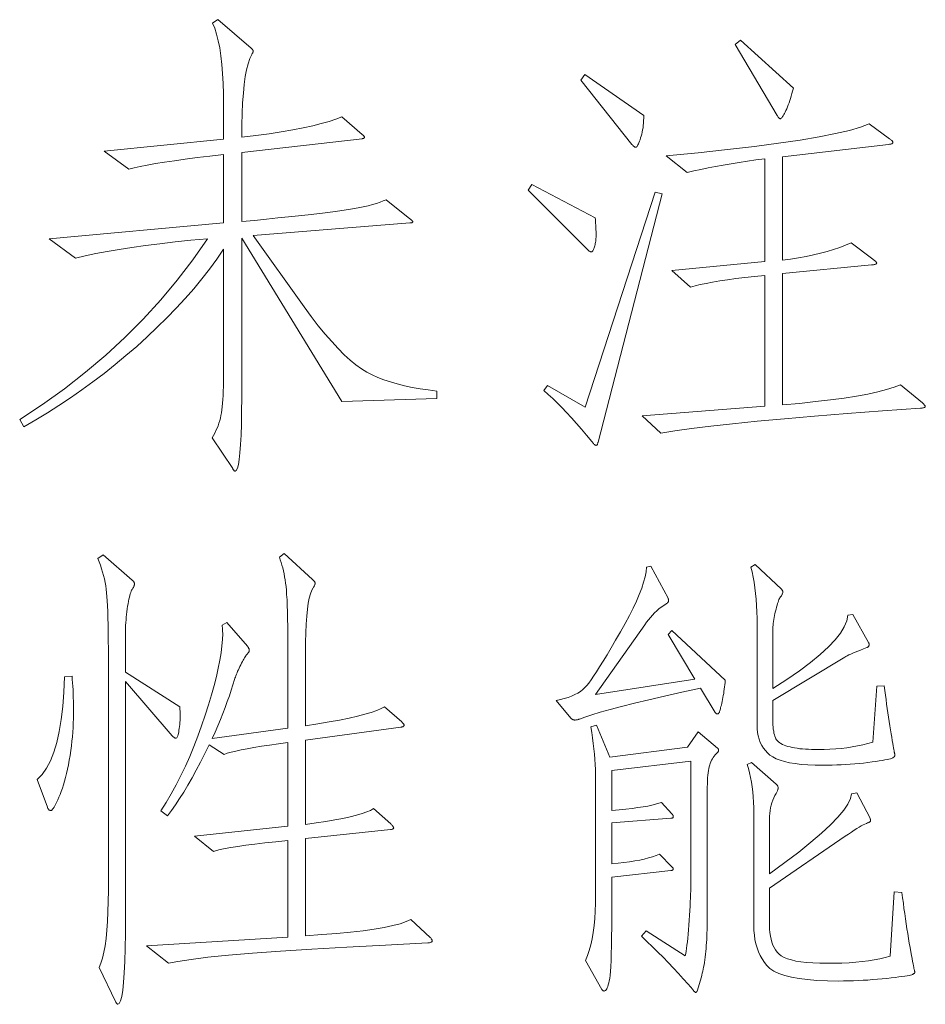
# Model space of a CAD drawing. Extents: x 0 to 1189, y 0 to 841.
# Tile 45 of 129: x 140 to 150, y 87 to 98. Entities that reach past the tile are written whole.
import ezdxf

# ---------------------------------------------------------------- set-up
doc = ezdxf.new("R2010")
doc.units = 0

msp = doc.modelspace()

# ---------------------------------------------------------------- linework, layer by layer
at = {"color": 7, "lineweight": 13}
for points in [[(144.766, 93.514), (143.71, 93.482), (142.602, 95.293), (142.602, 93.524), (142.601, 93.37), (142.599, 93.231), (142.595, 93.11), (142.59, 93.004), (142.583, 92.914), (142.575, 92.841), (142.566, 92.784), (142.555, 92.744), (142.542, 92.719), (142.528, 92.711), (142.526, 92.711), (142.523, 92.712), (142.521, 92.714), (142.519, 92.715), (142.516, 92.718), (142.513, 92.721), (142.511, 92.724), (142.508, 92.728), (142.505, 92.733), (142.502, 92.738), (142.275, 93.081), (142.29, 93.106), (142.304, 93.132), (142.317, 93.159), (142.329, 93.186), (142.34, 93.213), (142.35, 93.241), (142.358, 93.27), (142.366, 93.299), (142.372, 93.328), (142.377, 93.358), (142.382, 93.39), (142.386, 93.424), (142.39, 93.463), (142.393, 93.504), (142.395, 93.549), (142.397, 93.596), (142.399, 93.647), (142.4, 93.702), (142.401, 93.759), (142.401, 93.82), (142.401, 95.171), (142.325, 95.061), (142.244, 94.951), (142.159, 94.841), (142.07, 94.733), (141.976, 94.625), (141.877, 94.517), (141.774, 94.411), (141.666, 94.305), (141.554, 94.199), (141.438, 94.094), (141.318, 93.991), (141.198, 93.891), (141.076, 93.794), (140.953, 93.701), (140.829, 93.61), (140.703, 93.522), (140.577, 93.438), (140.449, 93.356), (140.32, 93.278), (140.189, 93.202), (140.142, 93.281), (140.395, 93.449), (140.639, 93.623), (140.872, 93.806), (141.095, 93.995), (141.308, 94.192), (141.511, 94.396), (141.704, 94.608), (141.887, 94.827), (142.059, 95.053), (142.222, 95.287), (142.038, 95.27), (141.863, 95.252), (141.695, 95.232), (141.537, 95.212), (141.386, 95.191), (141.244, 95.169), (141.111, 95.146), (140.985, 95.122), (140.868, 95.097), (140.759, 95.071), (140.469, 95.287), (142.401, 95.462), (142.401, 96.222), (142.249, 96.204), (142.107, 96.186), (141.976, 96.169), (141.856, 96.152), (141.745, 96.136), (141.645, 96.12), (141.556, 96.104), (141.477, 96.088), (141.409, 96.073), (141.351, 96.058), (141.076, 96.259), (142.401, 96.391), (142.401, 96.771), (142.4, 96.894), (142.396, 97.01), (142.39, 97.119), (142.382, 97.22), (142.371, 97.314), (142.358, 97.402), (142.342, 97.482), (142.324, 97.555), (142.303, 97.62), (142.28, 97.679), (142.338, 97.716), (142.707, 97.399), (142.711, 97.396), (142.715, 97.393), (142.718, 97.389), (142.721, 97.386), (142.723, 97.383), (142.725, 97.38), (142.727, 97.377), (142.728, 97.374), (142.728, 97.37), (142.729, 97.367), (142.728, 97.364), (142.728, 97.361), (142.727, 97.357), (142.726, 97.354), (142.725, 97.35), (142.723, 97.346), (142.721, 97.343), (142.718, 97.339), (142.716, 97.334), (142.713, 97.33), (142.692, 97.284), (142.673, 97.228), (142.656, 97.161), (142.642, 97.085), (142.63, 96.998), (142.62, 96.901), (142.612, 96.794), (142.606, 96.677), (142.603, 96.549), (142.602, 96.412), (142.758, 96.431), (142.905, 96.451), (143.041, 96.472), (143.167, 96.494), (143.283, 96.516), (143.389, 96.539), (143.484, 96.563), (143.57, 96.587), (143.645, 96.613), (143.71, 96.639), (143.937, 96.443), (143.942, 96.439), (143.947, 96.435), (143.951, 96.432), (143.954, 96.428), (143.957, 96.425), (143.96, 96.422), (143.961, 96.419), (143.963, 96.416), (143.964, 96.414), (143.964, 96.412), (143.964, 96.41), (143.963, 96.408), (143.961, 96.406), (143.96, 96.404), (143.957, 96.403), (143.954, 96.401), (143.951, 96.4), (143.947, 96.398), (143.942, 96.397), (143.937, 96.396), (142.602, 96.243), (142.602, 95.477), (142.742, 95.491), (142.875, 95.504), (143.001, 95.517), (143.12, 95.529), (143.233, 95.541), (143.338, 95.553), (143.436, 95.564), (143.528, 95.575), (143.612, 95.586), (143.689, 95.596), (143.761, 95.606), (143.828, 95.617), (143.891, 95.628), (143.949, 95.64), (144.002, 95.652), (144.051, 95.665), (144.095, 95.678), (144.135, 95.692), (144.171, 95.706), (144.201, 95.72), (144.465, 95.509), (144.471, 95.505), (144.477, 95.501), (144.481, 95.497), (144.486, 95.493), (144.489, 95.49), (144.492, 95.487), (144.494, 95.483), (144.496, 95.48), (144.497, 95.477), (144.497, 95.475), (144.497, 95.472), (144.496, 95.47), (144.494, 95.468), (144.492, 95.466), (144.489, 95.465), (144.486, 95.464), (144.481, 95.463), (144.477, 95.462), (144.471, 95.462), (144.465, 95.462), (142.729, 95.324), (143.293, 94.532), (143.373, 94.424), (143.451, 94.323), (143.527, 94.23), (143.6, 94.146), (143.67, 94.069), (143.738, 94.001), (143.804, 93.941), (143.868, 93.889), (143.929, 93.845), (143.988, 93.809), (144.047, 93.779), (144.111, 93.75), (144.178, 93.724), (144.25, 93.699), (144.326, 93.677), (144.406, 93.657), (144.49, 93.639), (144.578, 93.623), (144.67, 93.61), (144.766, 93.598)], [(148.715, 96.956), (148.707, 96.925), (148.7, 96.897), (148.692, 96.869), (148.684, 96.843), (148.676, 96.818), (148.668, 96.794), (148.659, 96.771), (148.651, 96.749), (148.642, 96.729), (148.633, 96.71), (148.624, 96.692), (148.616, 96.677), (148.609, 96.663), (148.602, 96.651), (148.595, 96.641), (148.59, 96.632), (148.585, 96.626), (148.58, 96.621), (148.576, 96.619), (148.572, 96.618), (148.569, 96.618), (148.566, 96.619), (148.562, 96.621), (148.559, 96.624), (148.555, 96.627), (148.551, 96.631), (148.548, 96.636), (148.544, 96.641), (148.54, 96.648), (148.535, 96.655), (148.071, 97.441), (148.129, 97.489)], [(147.057, 96.655), (147.057, 96.625), (147.056, 96.597), (147.054, 96.57), (147.052, 96.544), (147.049, 96.518), (147.045, 96.493), (147.04, 96.47), (147.035, 96.447), (147.03, 96.425), (147.023, 96.404), (147.016, 96.384), (147.01, 96.367), (147.004, 96.351), (146.998, 96.338), (146.993, 96.327), (146.988, 96.317), (146.983, 96.31), (146.978, 96.305), (146.974, 96.302), (146.97, 96.301), (146.966, 96.301), (146.962, 96.302), (146.958, 96.304), (146.954, 96.306), (146.95, 96.309), (146.945, 96.312), (146.94, 96.316), (146.936, 96.321), (146.931, 96.327), (146.925, 96.333), (146.36, 97.045), (146.403, 97.109)], [(150.146, 93.466), (150.152, 93.461), (150.157, 93.456), (150.162, 93.451), (150.166, 93.447), (150.169, 93.443), (150.172, 93.439), (150.174, 93.436), (150.176, 93.432), (150.177, 93.429), (150.177, 93.426), (150.177, 93.424), (150.175, 93.422), (150.172, 93.419), (150.169, 93.417), (150.164, 93.415), (150.158, 93.413), (150.151, 93.412), (150.143, 93.41), (150.134, 93.409), (150.124, 93.408), (149.703, 93.378), (149.312, 93.348), (148.95, 93.319), (148.618, 93.291), (148.315, 93.263), (148.042, 93.236), (147.799, 93.209), (147.585, 93.183), (147.402, 93.158), (147.247, 93.133), (147.041, 93.324), (148.398, 93.429), (148.398, 94.881), (148.284, 94.869), (148.178, 94.857), (148.078, 94.845), (147.985, 94.832), (147.899, 94.819), (147.82, 94.805), (147.749, 94.792), (147.684, 94.778), (147.626, 94.763), (147.575, 94.749), (147.369, 94.934), (148.398, 95.034), (148.398, 96.174), (148.301, 96.161), (148.207, 96.148), (148.115, 96.134), (148.025, 96.119), (147.938, 96.104), (147.853, 96.089), (147.77, 96.073), (147.69, 96.056), (147.613, 96.039), (147.538, 96.021), (147.305, 96.206), (147.66, 96.241), (147.987, 96.276), (148.284, 96.311), (148.552, 96.346), (148.791, 96.381), (149.002, 96.417), (149.183, 96.452), (149.336, 96.488), (149.46, 96.524), (149.554, 96.56), (149.781, 96.396), (149.788, 96.391), (149.795, 96.386), (149.8, 96.381), (149.805, 96.377), (149.809, 96.372), (149.812, 96.368), (149.815, 96.364), (149.817, 96.36), (149.818, 96.357), (149.818, 96.354), (149.818, 96.351), (149.816, 96.348), (149.814, 96.345), (149.811, 96.343), (149.806, 96.34), (149.801, 96.338), (149.795, 96.337), (149.788, 96.335), (149.78, 96.334), (149.771, 96.333), (148.594, 96.195), (148.594, 95.05), (148.685, 95.062), (148.773, 95.076), (148.857, 95.091), (148.938, 95.108), (149.016, 95.126), (149.09, 95.146), (149.161, 95.167), (149.229, 95.19), (149.293, 95.214), (149.354, 95.24), (149.597, 95.06), (149.605, 95.054), (149.612, 95.048), (149.618, 95.043), (149.624, 95.038), (149.628, 95.033), (149.632, 95.029), (149.635, 95.025), (149.637, 95.021), (149.638, 95.018), (149.639, 95.015), (149.638, 95.013), (149.636, 95.01), (149.634, 95.008), (149.629, 95.006), (149.624, 95.004), (149.618, 95.002), (149.61, 95.001), (149.602, 94.999), (149.592, 94.998), (149.581, 94.997), (148.594, 94.902), (148.594, 93.445), (148.784, 93.462), (148.962, 93.481), (149.126, 93.5), (149.277, 93.521), (149.414, 93.543), (149.539, 93.565), (149.65, 93.589), (149.747, 93.614), (149.832, 93.64), (149.903, 93.667)], [(146.519, 95.52), (146.521, 95.499), (146.523, 95.478), (146.524, 95.459), (146.526, 95.439), (146.527, 95.421), (146.528, 95.402), (146.528, 95.385), (146.529, 95.368), (146.529, 95.351), (146.529, 95.335), (146.529, 95.319), (146.529, 95.304), (146.528, 95.289), (146.526, 95.275), (146.525, 95.261), (146.523, 95.247), (146.52, 95.234), (146.518, 95.222), (146.514, 95.209), (146.511, 95.198), (146.507, 95.187), (146.504, 95.177), (146.5, 95.168), (146.497, 95.16), (146.493, 95.154), (146.49, 95.149), (146.486, 95.145), (146.483, 95.142), (146.48, 95.14), (146.477, 95.14), (146.473, 95.14), (146.47, 95.141), (146.466, 95.142), (146.462, 95.144), (146.458, 95.146), (146.454, 95.149), (146.449, 95.152), (146.445, 95.156), (146.44, 95.161), (146.434, 95.166), (145.775, 95.826), (145.817, 95.889)], [(147.263, 95.784), (146.551, 93.033), (146.549, 93.026), (146.548, 93.02), (146.546, 93.014), (146.545, 93.01), (146.543, 93.005), (146.54, 93.002), (146.538, 93), (146.535, 92.998), (146.532, 92.997), (146.529, 92.996), (146.526, 92.997), (146.522, 92.998), (146.518, 93), (146.514, 93.003), (146.51, 93.007), (146.505, 93.011), (146.499, 93.017), (146.494, 93.023), (146.488, 93.03), (146.482, 93.038), (146.424, 93.109), (146.368, 93.176), (146.312, 93.24), (146.257, 93.301), (146.203, 93.359), (146.151, 93.414), (146.099, 93.466), (146.048, 93.515), (145.998, 93.561), (145.949, 93.603), (145.991, 93.661), (146.408, 93.419), (147.184, 95.805)], [(141.916, 90.098), (141.917, 90.072), (141.919, 90.046), (141.919, 90.021), (141.92, 89.996), (141.919, 89.972), (141.919, 89.948), (141.917, 89.925), (141.916, 89.902), (141.913, 89.88), (141.91, 89.858), (141.907, 89.837), (141.904, 89.819), (141.9, 89.803), (141.897, 89.789), (141.893, 89.777), (141.889, 89.767), (141.885, 89.759), (141.882, 89.754), (141.877, 89.751), (141.873, 89.75), (141.869, 89.75), (141.865, 89.751), (141.861, 89.752), (141.856, 89.754), (141.852, 89.756), (141.848, 89.759), (141.844, 89.763), (141.84, 89.767), (141.835, 89.771), (141.831, 89.776), (141.314, 90.378), (141.314, 87.77), (141.313, 87.585), (141.31, 87.42), (141.306, 87.275), (141.3, 87.148), (141.293, 87.041), (141.283, 86.954), (141.272, 86.886), (141.26, 86.837), (141.245, 86.808), (141.229, 86.799), (141.227, 86.799), (141.225, 86.8), (141.222, 86.801), (141.22, 86.804), (141.217, 86.807), (141.215, 86.81), (141.212, 86.814), (141.209, 86.819), (141.206, 86.824), (141.203, 86.83), (141.023, 87.205), (141.042, 87.254), (141.059, 87.31), (141.075, 87.375), (141.088, 87.448), (141.099, 87.53), (141.108, 87.619), (141.115, 87.717), (141.12, 87.823), (141.123, 87.938), (141.124, 88.06), (141.124, 90.631), (141.124, 90.735), (141.123, 90.833), (141.122, 90.923), (141.121, 91.007), (141.119, 91.083), (141.117, 91.153), (141.115, 91.216), (141.112, 91.271), (141.109, 91.32), (141.105, 91.362), (141.101, 91.401), (141.095, 91.439), (141.089, 91.477), (141.081, 91.515), (141.072, 91.553), (141.061, 91.591), (141.05, 91.628), (141.037, 91.666), (141.023, 91.703), (141.008, 91.74), (141.066, 91.782), (141.388, 91.502), (141.393, 91.498), (141.397, 91.494), (141.401, 91.49), (141.405, 91.485), (141.407, 91.481), (141.41, 91.477), (141.412, 91.473), (141.413, 91.468), (141.414, 91.464), (141.414, 91.46), (141.414, 91.456), (141.413, 91.451), (141.412, 91.446), (141.41, 91.44), (141.407, 91.434), (141.405, 91.428), (141.401, 91.421), (141.397, 91.414), (141.393, 91.407), (141.388, 91.399), (141.382, 91.39), (141.377, 91.379), (141.372, 91.366), (141.367, 91.35), (141.362, 91.333), (141.357, 91.313), (141.352, 91.291), (141.347, 91.267), (141.342, 91.24), (141.337, 91.212), (141.333, 91.182), (141.329, 91.152), (141.325, 91.122), (141.322, 91.092), (141.32, 91.061), (141.318, 91.031), (141.316, 91), (141.315, 90.969), (141.314, 90.937), (141.314, 90.906), (141.314, 90.483)], [(144.692, 87.538), (144.696, 87.534), (144.7, 87.529), (144.703, 87.526), (144.706, 87.522), (144.708, 87.518), (144.71, 87.514), (144.712, 87.511), (144.713, 87.507), (144.713, 87.504), (144.713, 87.501), (144.713, 87.498), (144.712, 87.495), (144.709, 87.492), (144.706, 87.49), (144.702, 87.488), (144.696, 87.486), (144.69, 87.484), (144.683, 87.482), (144.675, 87.481), (144.666, 87.48), (144.196, 87.456), (143.767, 87.433), (143.378, 87.41), (143.03, 87.388), (142.722, 87.365), (142.454, 87.342), (142.227, 87.32), (142.041, 87.297), (141.895, 87.275), (141.789, 87.253), (141.546, 87.448), (143.114, 87.543), (143.114, 88.615), (142.98, 88.601), (142.858, 88.588), (142.747, 88.575), (142.648, 88.562), (142.56, 88.55), (142.483, 88.538), (142.418, 88.526), (142.364, 88.515), (142.321, 88.504), (142.29, 88.493), (142.079, 88.662), (143.114, 88.773), (143.114, 89.702), (143.008, 89.687), (142.91, 89.673), (142.82, 89.659), (142.737, 89.646), (142.663, 89.632), (142.596, 89.619), (142.537, 89.606), (142.485, 89.594), (142.442, 89.582), (142.406, 89.57), (142.243, 89.676), (142.194, 89.578), (142.147, 89.484), (142.099, 89.394), (142.052, 89.309), (142.005, 89.228), (141.959, 89.152), (141.913, 89.08), (141.868, 89.012), (141.823, 88.948), (141.778, 88.889), (141.704, 88.942), (141.763, 89.036), (141.82, 89.133), (141.875, 89.233), (141.928, 89.335), (141.978, 89.439), (142.027, 89.547), (142.073, 89.657), (142.117, 89.77), (142.158, 89.885), (142.198, 90.003), (142.235, 90.119), (142.267, 90.23), (142.296, 90.335), (142.321, 90.434), (142.342, 90.527), (142.36, 90.614), (142.373, 90.696), (142.383, 90.772), (142.389, 90.842), (142.391, 90.906), (142.391, 90.917), (142.39, 90.928), (142.39, 90.939), (142.39, 90.949), (142.389, 90.959), (142.389, 90.968), (142.388, 90.977), (142.387, 90.985), (142.386, 90.993), (142.385, 91.001), (142.438, 91.032), (142.665, 90.768), (142.669, 90.763), (142.673, 90.758), (142.676, 90.753), (142.679, 90.749), (142.681, 90.744), (142.683, 90.74), (142.684, 90.735), (142.685, 90.731), (142.686, 90.727), (142.686, 90.724), (142.686, 90.72), (142.685, 90.716), (142.684, 90.712), (142.682, 90.708), (142.68, 90.704), (142.678, 90.7), (142.675, 90.695), (142.671, 90.691), (142.667, 90.686), (142.663, 90.681), (142.658, 90.676), (142.652, 90.669), (142.646, 90.661), (142.64, 90.651), (142.633, 90.64), (142.625, 90.627), (142.618, 90.613), (142.609, 90.598), (142.601, 90.581), (142.591, 90.563), (142.582, 90.544), (142.573, 90.526), (142.565, 90.508), (142.557, 90.491), (142.55, 90.474), (142.544, 90.458), (142.538, 90.442), (142.532, 90.427), (142.527, 90.413), (142.523, 90.399), (142.505, 90.34), (142.486, 90.28), (142.465, 90.218), (142.442, 90.155), (142.418, 90.09), (142.393, 90.024), (142.366, 89.956), (142.337, 89.887), (142.306, 89.816), (142.275, 89.744), (143.114, 89.86), (143.114, 90.684), (143.114, 90.792), (143.113, 90.893), (143.112, 90.986), (143.111, 91.072), (143.109, 91.151), (143.106, 91.222), (143.104, 91.285), (143.1, 91.341), (143.097, 91.39), (143.093, 91.431), (143.088, 91.468), (143.083, 91.504), (143.077, 91.539), (143.071, 91.573), (143.064, 91.606), (143.056, 91.638), (143.048, 91.669), (143.039, 91.699), (143.029, 91.728), (143.019, 91.756), (143.072, 91.798), (143.388, 91.508), (143.393, 91.503), (143.398, 91.499), (143.402, 91.495), (143.405, 91.491), (143.408, 91.486), (143.411, 91.482), (143.412, 91.478), (143.414, 91.474), (143.415, 91.47), (143.415, 91.465), (143.415, 91.461), (143.414, 91.457), (143.413, 91.452), (143.411, 91.448), (143.41, 91.443), (143.407, 91.438), (143.404, 91.433), (143.401, 91.428), (143.398, 91.423), (143.394, 91.418), (143.378, 91.389), (143.363, 91.35), (143.351, 91.302), (143.34, 91.245), (143.33, 91.178), (143.323, 91.101), (143.317, 91.015), (143.313, 90.919), (143.31, 90.814), (143.309, 90.7), (143.309, 89.887), (143.446, 89.908), (143.572, 89.929), (143.687, 89.95), (143.792, 89.971), (143.885, 89.992), (143.967, 90.014), (144.038, 90.035), (144.098, 90.056), (144.147, 90.077), (144.186, 90.098), (144.376, 89.929), (144.381, 89.925), (144.385, 89.921), (144.389, 89.917), (144.392, 89.913), (144.395, 89.909), (144.398, 89.906), (144.4, 89.902), (144.401, 89.899), (144.402, 89.895), (144.402, 89.892), (144.402, 89.889), (144.4, 89.886), (144.399, 89.884), (144.396, 89.881), (144.393, 89.879), (144.389, 89.877), (144.384, 89.875), (144.378, 89.874), (144.372, 89.872), (144.365, 89.871), (143.309, 89.729), (143.309, 88.794), (143.427, 88.81), (143.535, 88.826), (143.634, 88.843), (143.724, 88.86), (143.804, 88.877), (143.875, 88.895), (143.936, 88.913), (143.988, 88.931), (144.031, 88.949), (144.064, 88.968), (144.254, 88.799), (144.26, 88.793), (144.266, 88.787), (144.27, 88.782), (144.274, 88.777), (144.278, 88.772), (144.281, 88.768), (144.283, 88.764), (144.285, 88.761), (144.286, 88.757), (144.286, 88.755), (144.285, 88.752), (144.284, 88.75), (144.283, 88.747), (144.28, 88.745), (144.277, 88.743), (144.273, 88.742), (144.268, 88.74), (144.262, 88.738), (144.256, 88.737), (144.249, 88.736), (143.309, 88.636), (143.309, 87.559), (143.49, 87.571), (143.657, 87.585), (143.809, 87.599), (143.947, 87.615), (144.071, 87.633), (144.18, 87.651), (144.276, 87.671), (144.357, 87.692), (144.423, 87.715), (144.476, 87.738)], [(147.96, 90.394), (147.958, 90.368), (147.955, 90.342), (147.953, 90.317), (147.949, 90.292), (147.946, 90.268), (147.943, 90.245), (147.939, 90.222), (147.935, 90.199), (147.93, 90.177), (147.926, 90.156), (147.921, 90.136), (147.917, 90.117), (147.913, 90.101), (147.909, 90.086), (147.906, 90.073), (147.903, 90.062), (147.9, 90.052), (147.898, 90.045), (147.896, 90.039), (147.894, 90.035), (147.892, 90.032), (147.891, 90.029), (147.889, 90.027), (147.887, 90.025), (147.885, 90.023), (147.883, 90.021), (147.88, 90.02), (147.878, 90.019), (147.876, 90.019), (147.873, 90.019), (147.87, 90.019), (147.868, 90.019), (147.865, 90.02), (147.863, 90.021), (147.86, 90.023), (147.858, 90.025), (147.856, 90.027), (147.854, 90.029), (147.851, 90.032), (147.849, 90.035), (147.686, 90.304), (147.478, 90.259), (147.287, 90.216), (147.113, 90.175), (146.954, 90.138), (146.812, 90.102), (146.686, 90.069), (146.576, 90.038), (146.483, 90.01), (146.406, 89.984), (146.345, 89.961), (146.339, 89.959), (146.334, 89.957), (146.329, 89.955), (146.324, 89.954), (146.319, 89.953), (146.314, 89.952), (146.309, 89.951), (146.304, 89.951), (146.299, 89.95), (146.294, 89.95), (146.29, 89.95), (146.285, 89.951), (146.28, 89.952), (146.276, 89.954), (146.271, 89.956), (146.267, 89.958), (146.263, 89.961), (146.258, 89.964), (146.254, 89.967), (146.25, 89.971), (146.086, 90.167), (146.133, 90.177), (146.177, 90.189), (146.219, 90.202), (146.257, 90.216), (146.293, 90.232), (146.325, 90.249), (146.355, 90.268), (146.382, 90.288), (146.405, 90.31), (146.426, 90.333), (146.448, 90.36), (146.473, 90.395), (146.501, 90.436), (146.533, 90.485), (146.568, 90.541), (146.607, 90.604), (146.65, 90.674), (146.696, 90.751), (146.746, 90.835), (146.799, 90.927), (146.851, 91.02), (146.898, 91.108), (146.94, 91.191), (146.977, 91.27), (147.008, 91.344), (147.035, 91.413), (147.056, 91.478), (147.072, 91.538), (147.083, 91.594), (147.089, 91.645), (147.137, 91.655), (147.327, 91.302), (147.328, 91.299), (147.328, 91.297), (147.329, 91.295), (147.33, 91.292), (147.331, 91.289), (147.331, 91.286), (147.331, 91.283), (147.332, 91.28), (147.332, 91.276), (147.332, 91.273), (147.332, 91.269), (147.331, 91.265), (147.329, 91.262), (147.328, 91.258), (147.325, 91.255), (147.322, 91.251), (147.319, 91.248), (147.315, 91.245), (147.31, 91.242), (147.305, 91.238), (147.278, 91.221), (147.252, 91.202), (147.226, 91.182), (147.202, 91.161), (147.177, 91.138), (147.154, 91.114), (147.131, 91.089), (147.109, 91.063), (147.088, 91.035), (147.068, 91.006), (146.524, 90.235), (147.622, 90.404), (147.327, 90.9), (147.369, 90.943)], [(149.723, 90.33), (149.73, 90.279), (149.736, 90.228), (149.743, 90.178), (149.749, 90.128), (149.756, 90.079), (149.763, 90.03), (149.77, 89.982), (149.777, 89.935), (149.785, 89.888), (149.792, 89.842), (149.799, 89.798), (149.805, 89.759), (149.811, 89.723), (149.816, 89.692), (149.821, 89.665), (149.825, 89.642), (149.828, 89.624), (149.831, 89.61), (149.833, 89.6), (149.834, 89.594), (149.835, 89.59), (149.836, 89.587), (149.837, 89.583), (149.837, 89.58), (149.838, 89.576), (149.839, 89.573), (149.839, 89.569), (149.839, 89.566), (149.839, 89.563), (149.839, 89.56), (149.839, 89.556), (149.838, 89.553), (149.837, 89.55), (149.835, 89.547), (149.832, 89.544), (149.829, 89.541), (149.825, 89.537), (149.821, 89.534), (149.816, 89.531), (149.81, 89.528), (149.802, 89.525), (149.79, 89.521), (149.774, 89.517), (149.753, 89.513), (149.729, 89.508), (149.699, 89.503), (149.666, 89.498), (149.629, 89.492), (149.587, 89.487), (149.541, 89.48), (149.493, 89.474), (149.444, 89.469), (149.395, 89.464), (149.346, 89.46), (149.296, 89.457), (149.246, 89.454), (149.196, 89.452), (149.145, 89.45), (149.094, 89.449), (149.042, 89.449), (148.957, 89.45), (148.877, 89.453), (148.803, 89.459), (148.736, 89.467), (148.674, 89.477), (148.618, 89.49), (148.569, 89.504), (148.525, 89.521), (148.488, 89.541), (148.456, 89.562), (148.429, 89.586), (148.405, 89.612), (148.384, 89.64), (148.365, 89.67), (148.349, 89.703), (148.337, 89.737), (148.327, 89.774), (148.319, 89.813), (148.315, 89.854), (148.314, 89.897), (148.314, 91.001), (148.313, 91.077), (148.311, 91.15), (148.308, 91.221), (148.303, 91.289), (148.297, 91.354), (148.289, 91.418), (148.28, 91.478), (148.27, 91.536), (148.258, 91.592), (148.245, 91.645), (148.293, 91.676), (148.583, 91.402), (148.586, 91.399), (148.589, 91.396), (148.591, 91.392), (148.593, 91.389), (148.595, 91.385), (148.596, 91.382), (148.597, 91.378), (148.598, 91.375), (148.599, 91.371), (148.599, 91.368), (148.599, 91.364), (148.598, 91.36), (148.596, 91.355), (148.595, 91.35), (148.592, 91.345), (148.589, 91.34), (148.586, 91.334), (148.582, 91.328), (148.577, 91.322), (148.572, 91.315), (148.567, 91.307), (148.562, 91.298), (148.556, 91.286), (148.551, 91.273), (148.545, 91.258), (148.54, 91.241), (148.534, 91.223), (148.528, 91.203), (148.523, 91.18), (148.517, 91.156), (148.511, 91.132), (148.507, 91.108), (148.502, 91.086), (148.498, 91.064), (148.495, 91.042), (148.493, 91.022), (148.491, 91.002), (148.489, 90.983), (148.488, 90.965), (148.488, 90.948), (148.488, 90.299), (148.644, 90.4), (148.783, 90.497), (148.906, 90.589), (149.013, 90.677), (149.104, 90.761), (149.179, 90.84), (149.238, 90.914), (149.28, 90.984), (149.307, 91.05), (149.317, 91.112), (149.375, 91.122), (149.549, 90.811), (149.55, 90.809), (149.551, 90.808), (149.552, 90.806), (149.552, 90.804), (149.553, 90.801), (149.553, 90.799), (149.554, 90.796), (149.554, 90.792), (149.554, 90.788), (149.554, 90.784), (149.554, 90.78), (149.553, 90.776), (149.552, 90.773), (149.55, 90.769), (149.548, 90.766), (149.545, 90.763), (149.541, 90.76), (149.537, 90.757), (149.533, 90.755), (149.528, 90.753), (149.492, 90.739), (149.459, 90.726), (149.428, 90.714), (149.4, 90.703), (149.375, 90.692), (149.352, 90.682), (149.331, 90.672), (149.313, 90.663), (149.298, 90.655), (149.285, 90.647), (148.488, 90.167), (148.488, 89.956), (148.488, 89.926), (148.489, 89.898), (148.491, 89.872), (148.493, 89.848), (148.497, 89.826), (148.5, 89.805), (148.505, 89.786), (148.51, 89.77), (148.516, 89.755), (148.522, 89.742), (148.53, 89.73), (148.539, 89.719), (148.551, 89.708), (148.564, 89.698), (148.578, 89.689), (148.595, 89.68), (148.613, 89.672), (148.633, 89.665), (148.655, 89.658), (148.678, 89.652), (148.703, 89.646), (148.729, 89.642), (148.757, 89.637), (148.786, 89.633), (148.817, 89.63), (148.848, 89.628), (148.882, 89.626), (148.916, 89.624), (148.952, 89.623), (148.989, 89.623), (149.055, 89.624), (149.12, 89.626), (149.184, 89.631), (149.246, 89.636), (149.308, 89.644), (149.368, 89.653), (149.427, 89.664), (149.484, 89.677), (149.541, 89.691), (149.597, 89.707), (149.639, 90.325)], [(140.722, 90.436), (140.725, 90.4), (140.728, 90.363), (140.731, 90.325), (140.733, 90.285), (140.734, 90.244), (140.736, 90.201), (140.737, 90.157), (140.738, 90.112), (140.738, 90.065), (140.738, 90.016), (140.738, 89.967), (140.736, 89.917), (140.734, 89.867), (140.731, 89.817), (140.726, 89.766), (140.721, 89.715), (140.715, 89.663), (140.708, 89.612), (140.7, 89.559), (140.691, 89.507), (140.681, 89.455), (140.671, 89.406), (140.661, 89.359), (140.65, 89.314), (140.639, 89.272), (140.627, 89.232), (140.615, 89.194), (140.603, 89.159), (140.59, 89.126), (140.577, 89.095), (140.565, 89.067), (140.553, 89.042), (140.542, 89.02), (140.531, 89), (140.522, 88.984), (140.513, 88.971), (140.506, 88.961), (140.499, 88.953), (140.493, 88.949), (140.488, 88.947), (140.483, 88.948), (140.478, 88.949), (140.474, 88.951), (140.47, 88.953), (140.466, 88.956), (140.462, 88.961), (140.458, 88.965), (140.455, 88.971), (140.451, 88.977), (140.448, 88.984), (140.337, 89.29), (140.39, 89.347), (140.439, 89.417), (140.482, 89.499), (140.52, 89.594), (140.552, 89.702), (140.58, 89.822), (140.602, 89.956), (140.619, 90.101), (140.631, 90.26), (140.638, 90.431)], [(147.659, 89.818), (147.876, 89.639), (147.878, 89.638), (147.879, 89.636), (147.881, 89.635), (147.882, 89.633), (147.883, 89.631), (147.884, 89.629), (147.885, 89.626), (147.886, 89.624), (147.886, 89.621), (147.886, 89.618), (147.886, 89.615), (147.886, 89.612), (147.885, 89.609), (147.884, 89.606), (147.883, 89.603), (147.882, 89.601), (147.881, 89.598), (147.879, 89.596), (147.878, 89.593), (147.876, 89.591), (147.862, 89.578), (147.85, 89.565), (147.838, 89.55), (147.828, 89.536), (147.818, 89.52), (147.809, 89.504), (147.801, 89.487), (147.794, 89.47), (147.788, 89.452), (147.783, 89.433), (147.779, 89.413), (147.775, 89.39), (147.771, 89.365), (147.768, 89.338), (147.765, 89.309), (147.763, 89.277), (147.762, 89.243), (147.76, 89.207), (147.76, 89.168), (147.759, 89.127), (147.759, 87.696), (147.759, 87.659), (147.759, 87.623), (147.758, 87.588), (147.756, 87.552), (147.755, 87.518), (147.753, 87.484), (147.75, 87.45), (147.748, 87.417), (147.744, 87.385), (147.741, 87.353), (147.737, 87.322), (147.733, 87.292), (147.729, 87.264), (147.725, 87.237), (147.72, 87.212), (147.716, 87.188), (147.711, 87.165), (147.706, 87.143), (147.701, 87.123), (147.696, 87.105), (147.649, 86.946), (147.647, 86.943), (147.646, 86.941), (147.645, 86.938), (147.643, 86.936), (147.642, 86.935), (147.64, 86.933), (147.639, 86.932), (147.637, 86.931), (147.635, 86.931), (147.633, 86.931), (147.631, 86.931), (147.628, 86.932), (147.625, 86.933), (147.623, 86.936), (147.62, 86.939), (147.616, 86.942), (147.613, 86.946), (147.609, 86.951), (147.605, 86.956), (147.601, 86.962), (147.549, 87.022), (147.495, 87.082), (147.441, 87.142), (147.386, 87.201), (147.329, 87.261), (147.272, 87.32), (147.213, 87.378), (147.153, 87.437), (147.093, 87.495), (147.031, 87.554), (147.084, 87.612), (147.517, 87.337), (147.522, 87.361), (147.527, 87.388), (147.532, 87.419), (147.536, 87.453), (147.541, 87.491), (147.545, 87.532), (147.55, 87.576), (147.554, 87.624), (147.558, 87.676), (147.561, 87.73), (147.565, 87.785), (147.568, 87.838), (147.571, 87.887), (147.573, 87.934), (147.575, 87.978), (147.577, 88.019), (147.578, 88.057), (147.579, 88.093), (147.58, 88.125), (147.58, 88.155), (147.58, 89.496), (146.704, 89.391), (146.704, 88.947), (146.784, 88.955), (146.859, 88.963), (146.928, 88.971), (146.992, 88.979), (147.049, 88.988), (147.101, 88.997), (147.148, 89.007), (147.188, 89.016), (147.223, 89.027), (147.253, 89.037), (147.369, 88.91), (147.372, 88.907), (147.374, 88.904), (147.377, 88.901), (147.379, 88.898), (147.381, 88.894), (147.382, 88.891), (147.383, 88.888), (147.384, 88.885), (147.384, 88.882), (147.385, 88.879), (147.384, 88.876), (147.384, 88.873), (147.382, 88.871), (147.38, 88.868), (147.378, 88.867), (147.375, 88.865), (147.372, 88.864), (147.368, 88.863), (147.363, 88.863), (147.358, 88.863), (146.704, 88.81), (146.704, 88.356), (146.773, 88.363), (146.838, 88.37), (146.9, 88.379), (146.958, 88.388), (147.012, 88.398), (147.063, 88.409), (147.111, 88.421), (147.155, 88.434), (147.195, 88.447), (147.232, 88.462), (147.369, 88.324), (147.372, 88.321), (147.374, 88.318), (147.377, 88.315), (147.379, 88.312), (147.381, 88.31), (147.382, 88.307), (147.383, 88.305), (147.384, 88.302), (147.384, 88.3), (147.385, 88.298), (147.384, 88.296), (147.384, 88.294), (147.382, 88.292), (147.38, 88.29), (147.378, 88.289), (147.375, 88.287), (147.372, 88.286), (147.368, 88.284), (147.363, 88.283), (147.358, 88.282), (146.704, 88.208), (146.704, 87.902), (146.703, 87.772), (146.703, 87.653), (146.701, 87.545), (146.7, 87.447), (146.698, 87.36), (146.695, 87.284), (146.692, 87.219), (146.688, 87.164), (146.684, 87.12), (146.68, 87.086), (146.675, 87.06), (146.67, 87.036), (146.664, 87.015), (146.659, 86.997), (146.653, 86.981), (146.647, 86.969), (146.64, 86.959), (146.633, 86.952), (146.626, 86.948), (146.619, 86.946), (146.616, 86.947), (146.613, 86.947), (146.61, 86.948), (146.607, 86.949), (146.605, 86.95), (146.602, 86.952), (146.6, 86.954), (146.597, 86.957), (146.595, 86.959), (146.593, 86.962), (146.413, 87.284), (146.434, 87.338), (146.453, 87.396), (146.47, 87.459), (146.484, 87.525), (146.496, 87.596), (146.506, 87.671), (146.514, 87.75), (146.52, 87.833), (146.523, 87.921), (146.524, 88.013), (146.524, 89.296), (146.524, 89.349), (146.522, 89.403), (146.519, 89.459), (146.516, 89.515), (146.511, 89.573), (146.505, 89.631), (146.498, 89.691), (146.49, 89.752), (146.481, 89.813), (146.471, 89.876), (146.535, 89.892), (146.683, 89.538), (147.543, 89.649)], [(149.919, 88.039), (149.926, 87.979), (149.934, 87.92), (149.941, 87.862), (149.949, 87.805), (149.957, 87.748), (149.966, 87.692), (149.974, 87.637), (149.983, 87.583), (149.991, 87.53), (150, 87.477), (150.009, 87.427), (150.017, 87.382), (150.024, 87.341), (150.03, 87.306), (150.036, 87.274), (150.041, 87.248), (150.045, 87.226), (150.049, 87.209), (150.051, 87.197), (150.053, 87.189), (150.055, 87.184), (150.056, 87.179), (150.057, 87.175), (150.058, 87.171), (150.059, 87.167), (150.06, 87.163), (150.06, 87.16), (150.061, 87.157), (150.061, 87.155), (150.061, 87.152), (150.061, 87.15), (150.06, 87.148), (150.059, 87.146), (150.057, 87.143), (150.054, 87.141), (150.052, 87.139), (150.048, 87.136), (150.044, 87.134), (150.04, 87.131), (150.035, 87.129), (150.027, 87.126), (150.015, 87.123), (149.998, 87.119), (149.976, 87.115), (149.95, 87.111), (149.919, 87.107), (149.884, 87.102), (149.844, 87.097), (149.799, 87.092), (149.75, 87.086), (149.698, 87.081), (149.646, 87.076), (149.593, 87.072), (149.54, 87.068), (149.487, 87.065), (149.434, 87.062), (149.38, 87.06), (149.326, 87.058), (149.271, 87.058), (149.216, 87.057), (149.092, 87.059), (148.977, 87.064), (148.872, 87.073), (148.778, 87.085), (148.693, 87.1), (148.619, 87.119), (148.554, 87.141), (148.5, 87.167), (148.456, 87.196), (148.422, 87.229), (148.394, 87.264), (148.37, 87.301), (148.348, 87.341), (148.329, 87.382), (148.313, 87.425), (148.3, 87.47), (148.29, 87.517), (148.283, 87.566), (148.278, 87.617), (148.277, 87.67), (148.277, 88.916), (148.276, 88.978), (148.274, 89.039), (148.27, 89.098), (148.265, 89.155), (148.258, 89.21), (148.25, 89.263), (148.241, 89.315), (148.229, 89.365), (148.217, 89.413), (148.203, 89.459), (148.25, 89.48), (148.525, 89.238), (148.529, 89.234), (148.532, 89.231), (148.536, 89.227), (148.538, 89.224), (148.541, 89.22), (148.543, 89.216), (148.544, 89.212), (148.545, 89.207), (148.546, 89.203), (148.546, 89.198), (148.546, 89.193), (148.545, 89.188), (148.544, 89.183), (148.543, 89.177), (148.541, 89.171), (148.538, 89.165), (148.536, 89.158), (148.532, 89.152), (148.529, 89.145), (148.525, 89.137), (148.511, 89.113), (148.498, 89.087), (148.487, 89.061), (148.478, 89.033), (148.469, 89.005), (148.463, 88.976), (148.458, 88.947), (148.454, 88.916), (148.452, 88.884), (148.451, 88.852), (148.451, 88.245), (148.622, 88.37), (148.774, 88.487), (148.91, 88.595), (149.027, 88.696), (149.127, 88.789), (149.209, 88.874), (149.273, 88.95), (149.319, 89.019), (149.348, 89.079), (149.359, 89.132), (149.417, 89.143), (149.565, 88.863), (149.566, 88.861), (149.567, 88.858), (149.568, 88.856), (149.568, 88.853), (149.569, 88.851), (149.569, 88.848), (149.57, 88.845), (149.57, 88.842), (149.57, 88.839), (149.57, 88.836), (149.57, 88.833), (149.569, 88.83), (149.567, 88.827), (149.565, 88.825), (149.562, 88.822), (149.559, 88.819), (149.555, 88.817), (149.55, 88.814), (149.544, 88.812), (149.538, 88.81), (149.525, 88.805), (149.508, 88.797), (149.49, 88.788), (149.468, 88.776), (149.445, 88.762), (149.419, 88.747), (149.39, 88.729), (149.359, 88.709), (149.326, 88.686), (149.29, 88.662), (148.451, 88.087), (148.451, 87.675), (148.452, 87.633), (148.455, 87.593), (148.46, 87.555), (148.468, 87.52), (148.477, 87.487), (148.489, 87.456), (148.503, 87.428), (148.519, 87.401), (148.536, 87.377), (148.557, 87.356), (148.581, 87.336), (148.612, 87.319), (148.649, 87.303), (148.693, 87.29), (148.743, 87.278), (148.799, 87.269), (148.862, 87.262), (148.932, 87.257), (149.007, 87.254), (149.09, 87.253), (149.174, 87.253), (149.254, 87.256), (149.332, 87.26), (149.406, 87.265), (149.478, 87.272), (149.546, 87.281), (149.611, 87.291), (149.673, 87.303), (149.731, 87.317), (149.787, 87.332), (149.834, 88.044)]]:
    msp.add_lwpolyline(points, close=True, dxfattribs=at)

doc.saveas('drawing.dxf')
